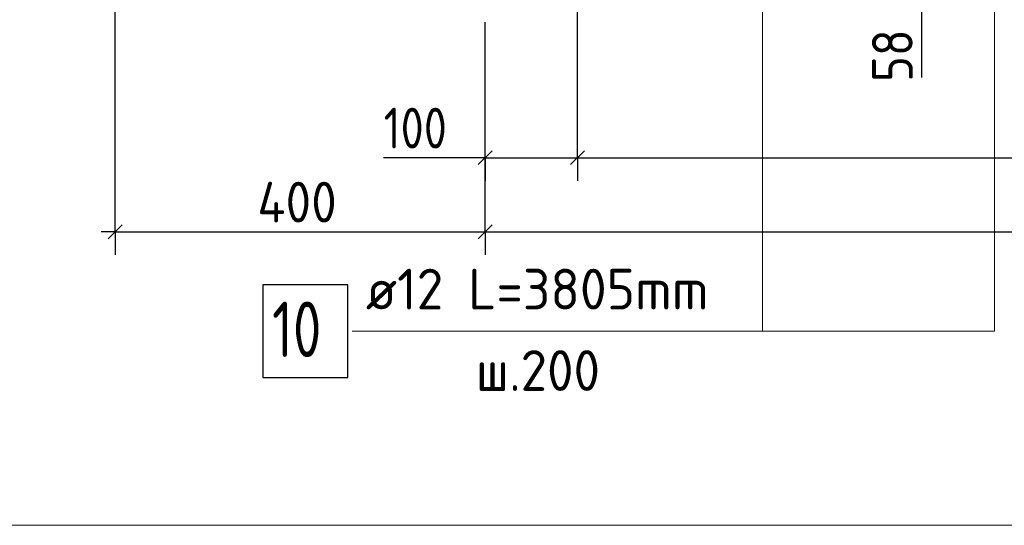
# Model space of a CAD drawing. Header units: millimetres. Extents: x 0 to 42000, y 0 to 29700.
# Tile 17 of 29: x 7949 to 13271, y 19081 to 21813. Entities that reach past the tile are written whole.
import ezdxf

# ---------------------------------------------------------------- set-up
doc = ezdxf.new("R2010")
doc.units = ezdxf.units.MM
for name, color, linetype, lineweight in [('Standard', 7, 'Continuous', 25), ('Обрамление Г-обр.', 52, 'Continuous', 25), ('Позиционная метка номер позиции', 7, 'Continuous', 13)]:
    doc.layers.add(name, color=color, linetype=linetype, lineweight=lineweight)
doc.layers.add('Размерная выноска', color=7, linetype='Continuous')
doc.styles.add('ISOCPEUR', font='txt')

msp = doc.modelspace()

# ---------------------------------------------------------------- linework, layer by layer
at = {"layer": 'Standard', "color": 251, "linetype": 'Continuous', "lineweight": -3, "true_color": 0x656565, "transparency": 33554687}
for p, q in [((8464.8, 20666.9), (8464.8, 23800)), ((10464.8, 21066.9), (10464.8, 21191.9)), ((10964.8, 21066.9), (10964.8, 21191.9)), ((10464.8, 21066.9), (10464.8, 20941.9)), ((10964.8, 21066.9), (10964.8, 20941.9)), ((8464.8, 20666.9), (8464.8, 20791.9)), ((10464.8, 20666.9), (10464.8, 20791.9)), ((8464.8, 20666.9), (8464.8, 20541.9)), ((10464.8, 20666.9), (10464.8, 20541.9))]:
    msp.add_line(p, q, dxfattribs=at)
at = {"layer": 'Standard', "color": 7, "linetype": 'Continuous', "lineweight": 25, "transparency": 33554687}
for p, q in [((10427.3, 21029.4), (10502.3, 21104.4)), ((10927.3, 21029.4), (11002.3, 21104.4)), ((8427.3, 20629.4), (8502.3, 20704.4)), ((10427.3, 20629.4), (10502.3, 20704.4))]:
    msp.add_line(p, q, dxfattribs=at)
at = {"layer": 'Standard', "color": 7, "linetype": 'Continuous', "lineweight": -3, "transparency": 33554687}
for p, q in [((10464.8, 21066.9), (10389.8, 21066.9)), ((10464.8, 21066.9), (10964.8, 21066.9)), ((10964.8, 21066.9), (16964.8, 21066.9)), ((8464.8, 20666.9), (8389.8, 20666.9)), ((8464.8, 20666.9), (10464.8, 20666.9)), ((10464.8, 20666.9), (17464.8, 20666.9))]:
    msp.add_line(p, q, dxfattribs=at)
at = {"layer": 'Standard', "color": 254, "linetype": 'Continuous', "lineweight": 18, "true_color": 0xc4c4ff, "transparency": 33554687}
msp.add_lwpolyline([(3566.8, 19080.7), (24081.1, 19080.7), (24081.1, 26400), (3566.8, 26400), (3566.8, 19080.7)], dxfattribs=at)
at = {"layer": 'Standard', "color": 251, "linetype": 'Continuous', "lineweight": -3, "true_color": 0x656565, "transparency": 33554687}
for points in [[(10964.8, 21066.9), (10964.8, 21083.9), (10964.8, 21083.9), (10964.8, 21084.9), (10964.8, 21084.9), (10964.8, 21361.4), (10964.8, 21361.4), (10964.8, 22090)], [(10464.8, 20666.9), (10464.8, 20683.9), (10464.8, 20683.9), (10464.8, 20683.9), (10464.8, 20683.9), (10464.8, 21017.2), (10464.8, 21017.2), (10464.8, 21800)], [(10464.8, 21066.9), (10464.8, 21083.9), (10464.8, 21083.9), (10464.8, 21084.5), (10464.8, 21084.5), (10464.8, 21233.1), (10464.8, 21233.1), (10464.8, 21800)]]:
    msp.add_lwpolyline(points, dxfattribs=at)
at = {"layer": 'Обрамление Г-обр.', "color": 7, "linetype": 'Continuous', "lineweight": 25, "transparency": 33554687}
msp.add_lwpolyline([(9263.3, 19879.5), (9723.3, 19879.5), (9723.3, 20379.5), (9263.3, 20379.5), (9263.3, 19879.5)], dxfattribs=at)
at = {"layer": 'Позиционная метка номер позиции', "color": 7, "linetype": 'Continuous', "lineweight": 13, "transparency": 33554687}
for points in [[(11964.8, 22190), (11964.8, 20129.6), (9746.3, 20129.6)], [(13218.3, 22130), (13218.3, 20129.6), (10833.3, 20129.6)]]:
    msp.add_lwpolyline(points, dxfattribs=at)
at = {"layer": 'Размерная выноска', "color": 7, "linetype": 'Continuous', "lineweight": -3, "transparency": 33554687}
for p, q in [((12826.2, 21500), (12826.2, 21900)), ((10464.8, 21066.9), (9914.8, 21066.9))]:
    msp.add_line(p, q, dxfattribs=at)

# ---------------------------------------------------------------- texts
at = {"layer": 'Standard', "color": 7, "linetype": 'Continuous', "lineweight": 25, "transparency": 33554687, "insert": (12776.2, 21476.5), "char_height": 220, "width": 403.924, "attachment_point": 7, "rotation": 90, "style": 'ISOCPEUR'}
msp.add_mtext('\\W0.87;58', dxfattribs=at)
at = {"layer": 'Standard', "color": 7, "linetype": 'Continuous', "lineweight": 25, "transparency": 33554687, "char_height": 220, "attachment_point": 7, "style": 'ISOCPEUR'}
for s, insert, width in [('\\W0.83;100', (9916.8, 21116.9), 508.571), ('\\W0.92;400', (9233.8, 20716.9), 584.438)]:
    msp.add_mtext(s, dxfattribs=dict(at, insert=insert, width=width))
at = {"layer": 'Обрамление Г-обр.', "color": 7, "linetype": 'Continuous', "lineweight": 13, "transparency": 33554687, "attachment_point": 7, "style": 'ISOCPEUR'}
for s, insert, char_height, width in [('\\W0.96;ø12 L=3805mm ', (9820.3, 20246.9), 220, 2150.516), ('\\W0.75;10', (9313.3, 19989.6), 300, 472.272), ('\\W0.95;ш.200 ', (10414.3, 19806.9), 220, 962.136)]:
    msp.add_mtext(s, dxfattribs=dict(at, insert=insert, char_height=char_height, width=width))

doc.saveas('drawing.dxf')
